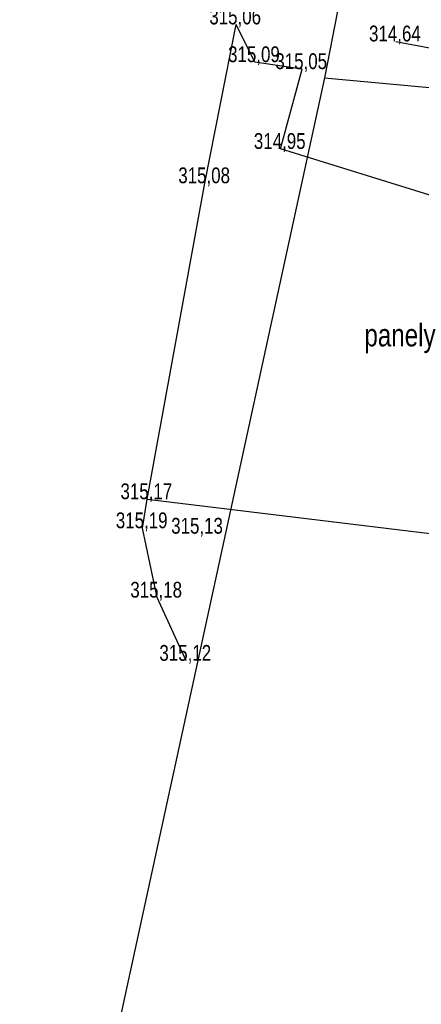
# Model space of a CAD drawing. Extents: x -783215 to -782699, y -1044860 to -1044498.
# Tile 8 of 60: x -783126 to -783117, y -1044727 to -1044705. Entities that reach past the tile are written whole.
import ezdxf
from ezdxf.enums import TextEntityAlignment as Align

# ---------------------------------------------------------------- set-up
doc = ezdxf.new("R2010")
doc.units = 0
doc.header["$MEASUREMENT"] = 0
for name, color, linetype, lineweight in [('KN_hranice pozemků', 140, 'CONTINUOUS', 30), ('Z_VÝŠKY', 7, 'CONTINUOUS', 9), ('Z_VÝŠKY NETISK', 252, 'CONTINUOUS', 9)]:
    doc.layers.add(name, color=color, linetype=linetype, lineweight=lineweight)
doc.layers.add('Z_hrany ploch', color=7, linetype='CONTINUOUS')
doc.layers.add('Z_Popisy', color=7, linetype='CONTINUOUS')
doc.styles.add('Style-cs_Working', font='cs_Working.shx')

msp = doc.modelspace()

# ---------------------------------------------------------------- linework, layer by layer
at = {"layer": 'KN_hranice pozemků', "linetype": 'Continuous'}
for p, q in [((-783115.86, -1044688.43), (-783119.3, -1044706.11)), ((-783119.3, -1044706.11), (-783127.56, -1044744.11)), ((-783119.3, -1044706.11), (-783094.1, -1044708.4))]:
    msp.add_line(p, q, dxfattribs=at).dxf.unprotected_set("ltscale", 0)
at = {"layer": 'Z_hrany ploch', "linetype": 'Continuous'}
for p, q in [((-783121.948, -1044708.443), (-783121.261, -1044704.924)), ((-783120.845, -1044705.761), (-783121.261, -1044704.924)), ((-783117.724, -1044705.302), (-783115.933, -1044705.638)), ((-783119.799, -1044705.915), (-783120.845, -1044705.761)), ((-783120.275, -1044707.683), (-783119.799, -1044705.915)), ((-783116.576, -1044708.829), (-783120.275, -1044707.683)), ((-783123.228, -1044715.441), (-783121.948, -1044708.443)), ((-783123.331, -1044716.084), (-783123.228, -1044715.441)), ((-783123.228, -1044715.441), (-783116.227, -1044716.29)), ((-783123.01, -1044717.62), (-783123.331, -1044716.084)), ((-783122.366, -1044719.02), (-783123.01, -1044717.62))]:
    msp.add_line(p, q, dxfattribs=at).dxf.unprotected_set("ltscale", 0)

# ---------------------------------------------------------------- texts
at = {"layer": 'Z_Popisy', "color": 7, "linetype": 'Continuous', "style": 'Style-cs_Working', "width": 0.8}
msp.add_text('panely', height=0.5, dxfattribs=at).set_placement((-783117.63, -1044711.806), align=Align.MIDDLE_CENTER)
at = {"layer": 'Z_VÝŠKY', "linetype": 'Continuous', "style": 'Style-cs_Working', "width": 0.8}
for s, p in [('315,06', (-783121.852, -1044704.924)), ('314,64', (-783118.315, -1044705.302)), ('315,09', (-783121.436, -1044705.761)), ('315,08', (-783122.539, -1044708.443)), ('315,17', (-783123.819, -1044715.441)), ('315,19', (-783123.922, -1044716.084)), ('315,18', (-783123.601, -1044717.62)), ('315,12', (-783122.957, -1044719.02))]:
    msp.add_text(s, height=0.35, dxfattribs=at).set_placement(p)
at = {"layer": 'Z_VÝŠKY NETISK', "linetype": 'Continuous', "style": 'Style-cs_Working', "width": 0.8}
for s, p in [('315,05', (-783120.39, -1044705.915)), ('314,95', (-783120.866, -1044707.683)), ('315,13', (-783122.696, -1044716.204))]:
    msp.add_text(s, height=0.35, dxfattribs=at).set_placement(p)

doc.saveas('drawing.dxf')
